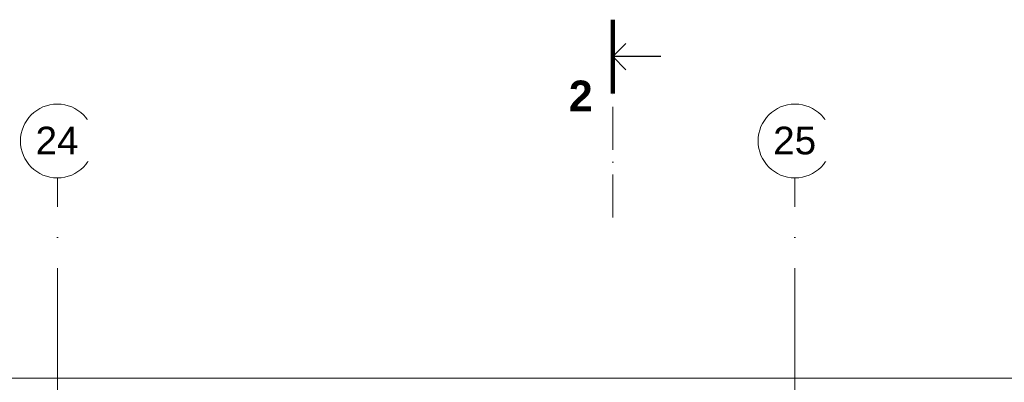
# Model space of a CAD drawing. Header units: millimetres. Extents: x 198345 to 441227, y -23587 to 80066.
# Tile 76 of 79: x 376824 to 392843, y 71863 to 77756. Entities that reach past the tile are written whole.
import ezdxf

# ---------------------------------------------------------------- set-up
doc = ezdxf.new("R2010")
doc.units = ezdxf.units.MM
doc.linetypes.add('Čerchovaná 20mm', pattern=[3000, 2000, -500, 0, -500])
doc.linetypes.add('Čerchovaná řez', pattern=[1100, 700, -200, 0, -200])
for name, color, linetype, lineweight in [('CA_OSY', 5, 'Continuous', 9), ('CA_REZYZNACKY', 1, 'Continuous', 9), ('CA_TEXT35', 62, 'Continuous', 9), ('Terénní útvar', 55, 'Continuous', 13)]:
    doc.layers.add(name, color=color, linetype=linetype, lineweight=lineweight)
doc.styles.add('Arial_2', font='arial.ttf', dxfattribs={"height": 450})
doc.styles.add('Arial_B', font='arialbd.ttf', dxfattribs={"height": 500})

# ---------------------------------------------------------------- blocks, each defined once
blk = doc.blocks.new('Osnova - Bublina osnovy 12mm-4850-PŮDORYS _6_160 _ vestavek V9')
at = {"layer": 'CA_TEXT35'}
blk.add_circle((0, 0), 6, dxfattribs=at)
blk = doc.blocks.new('Řez - HP_rez-422275-PŮDORYS _6_160 _ vestavek V9')
at = {"layer": 'CA_REZYZNACKY', "lineweight": 100}
blk.add_line((-12, 0), (0, 0), dxfattribs=at)
at = {"layer": 'CA_REZYZNACKY', "lineweight": 25}
for p, q in [((-6, 0), (-8.15, -2.15)), ((-6, 0), (-3.85, -2.15)), ((-6, -7.82), (-6, 0))]:
    blk.add_line(p, q, dxfattribs=at)

msp = doc.modelspace()

# ---------------------------------------------------------------- linework, layer by layer
at = {"layer": 'CA_OSY', "linetype": 'Čerchovaná 20mm'}
for p, q in [((377436.9, 53715.8), (377436.9, 75184.5)), ((389436.9, 53715.8), (389436.9, 75184.5))]:
    msp.add_line(p, q, dxfattribs=at)
at = {"layer": 'CA_REZYZNACKY', "linetype": 'Čerchovaná řez'}
msp.add_line((386471.4, 74539.5), (386471.4, 76555.6), dxfattribs=at)
at = {"layer": 'Terénní útvar'}
for p, q in [((358501.8, 71929.5), (379690.8, 71929.5)), ((379690.8, 71929.5), (379795.4, 71929.5)), ((379795.4, 71929.5), (390452.7, 71929.5)), ((390452.7, 71929.5), (390506.1, 71929.5)), ((390506.1, 71929.5), (398597.6, 71929.5))]:
    msp.add_line(p, q, dxfattribs=at)

# ---------------------------------------------------------------- block references
at = {"layer": 'CA_REZYZNACKY', "lineweight": 100, "extrusion": (0, 0, -1), "xscale": 99.99999999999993, "yscale": 99.99999999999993, "zscale": 99.99999999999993, "rotation": 270.0000000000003}
msp.add_blockref('Řez - HP_rez-422275-PŮDORYS _6_160 _ vestavek V9', (-386471.4, 76555.6), dxfattribs=at)
at = {"layer": 'CA_TEXT35', "xscale": 99.99999999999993, "yscale": 99.99999999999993, "zscale": 99.99999999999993}
for p in [(377436.9, 75784.5), (389436.9, 75784.5)]:
    msp.add_blockref('Osnova - Bublina osnovy 12mm-4850-PŮDORYS _6_160 _ vestavek V9', p, dxfattribs=at)

# ---------------------------------------------------------------- texts
at = {"layer": 'CA_REZYZNACKY', "insert": (385758.3, 76766.6), "char_height": 500, "width": 481.012, "attachment_point": 1, "style": 'Arial_B'}
msp.add_mtext('\\fArial|b1|i0|c238|p34|;2', dxfattribs=at)

# ---------------------------------------------------------------- next in the draw order: texts
at = {"layer": 'CA_TEXT35', "char_height": 450, "width": 849.789, "attachment_point": 1, "style": 'Arial_2', "bg_fill": 3, "box_fill_scale": 1.25, "bg_fill_color": 256, "bg_fill_true_color": 13158600, "bg_fill_transparency": 0}
for s, insert in [('24', (377082.7, 76017.1)), ('25', (389082.7, 76017.1))]:
    msp.add_mtext(s, dxfattribs=dict(at, insert=insert))

doc.saveas('drawing.dxf')
